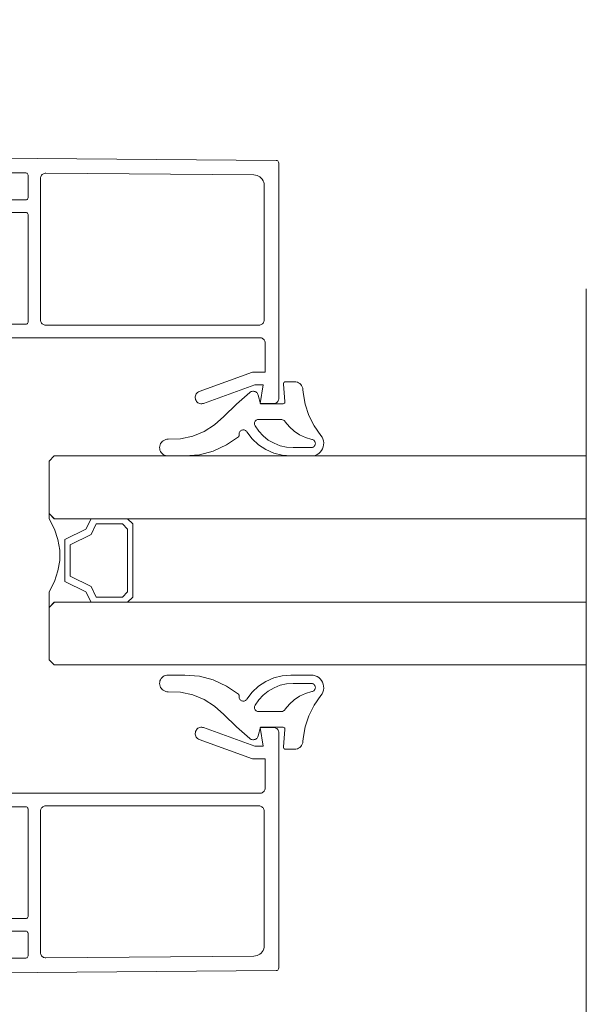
# Paper-space layout 'AD-02 DETAL MONTAŻU DRZWI' of a CAD drawing. Header units: millimetres. Extents: x 0 to 594, y 0 to 550.
# Tile 48 of 99: x 213 to 223, y 209 to 228. Entities that reach past the tile are written whole.
import ezdxf
from ezdxf.xclip import XClip

# ---------------------------------------------------------------- set-up
doc = ezdxf.new("R2010")
doc.units = ezdxf.units.MM
doc.header["$MEASUREMENT"] = 0
doc.header["$XCLIPFRAME"] = 0
doc.linetypes.add('przerywama detal', pattern=[120, 80, -40])
doc.layers.add('A_stolarka_Nr_pióra__1', color=7, linetype='Continuous', lineweight=20)
doc.layers.add('A_stolarka_Nr_pióra__2', color=8, linetype='Continuous', lineweight=13)
doc.layers.add('A_stolarka_Nr_pióra__10', color=7, linetype='Continuous', lineweight=13, true_color=0x4b4b4b)

# ---------------------------------------------------------------- blocks, each defined once
blk = doc.blocks.new('Rysunek_2_2', base_point=(-46914.584, -27095.2))
at = {"layer": 'A_stolarka_Nr_pióra__1', "color": 7, "linetype": 'Continuous', "lineweight": 20, "ltscale": 0.2}
for p, q in [((213.243, 219.952), (213.143, 219.852)), ((213.143, 218.852), (213.143, 219.852)), ((213.243, 219.952), (223.43, 219.952)), ((213.243, 218.752), (213.143, 218.852)), ((213.243, 218.752), (223.43, 218.752)), ((213.243, 217.152), (213.143, 217.052)), ((213.243, 217.152), (223.43, 217.152)), ((213.143, 216.052), (213.143, 217.052)), ((213.243, 215.952), (213.143, 216.052)), ((213.243, 215.952), (223.43, 215.952))]:
    blk.add_line(p, q, dxfattribs=at)
at = {"layer": 'A_stolarka_Nr_pióra__1', "color": 7, "linetype": 'Continuous', "lineweight": 20, "ltscale": 0.2, "flags": 128}
for points in [[(211.343, 222.475), (212.701, 222.475), (212.714, 222.477), (212.725, 222.483), (212.734, 222.491), (212.74, 222.503), (212.742, 222.515), (212.742, 224.575), (212.74, 224.587), (212.734, 224.599), (212.725, 224.607), (212.714, 224.613), (212.701, 224.615), (211.843, 224.615)], [(211.783, 224.855), (212.701, 224.855), (212.714, 224.857), (212.725, 224.863), (212.734, 224.871), (212.74, 224.883), (212.742, 224.895), (212.742, 225.33), (212.74, 225.343), (212.734, 225.354), (212.725, 225.363), (212.714, 225.368), (212.702, 225.37), (212.143, 225.375)], [(212.143, 225.655), (217.493, 225.608), (217.509, 225.606), (217.522, 225.599), (217.533, 225.588), (217.54, 225.574), (217.543, 225.559), (217.543, 221.055), (217.541, 221.039), (217.537, 221.024), (217.532, 221.01), (217.524, 220.997), (217.514, 220.985), (217.502, 220.974), (217.488, 220.966), (217.473, 220.96), (217.458, 220.956), (217.442, 220.955), (217.183, 220.955), (217.243, 221.315), (217.083, 221.315), (216.104, 220.959), (216.085, 220.954), (216.067, 220.952), (216.048, 220.952), (216.029, 220.956), (216.012, 220.963), (215.995, 220.972), (215.981, 220.984), (215.968, 220.998), (215.958, 221.014), (215.95, 221.031), (215.945, 221.049), (215.942, 221.068), (215.944, 221.086), (215.947, 221.105), (215.954, 221.123), (215.963, 221.139), (215.975, 221.153), (215.988, 221.166), (216.004, 221.177), (216.021, 221.184), (217.04, 221.555), (217.282, 221.555), (217.282, 222.115), (217.281, 222.132), (217.277, 222.147), (217.271, 222.162), (217.263, 222.175), (217.252, 222.187), (217.24, 222.197), (217.226, 222.205), (217.211, 222.211), (217.196, 222.215), (217.18, 222.215), (211.783, 222.215)], [(211.343, 222.475), (212.701, 222.475), (212.714, 222.477), (212.725, 222.483), (212.734, 222.491), (212.74, 222.503), (212.742, 222.515), (212.742, 224.575), (212.74, 224.587), (212.734, 224.599), (212.725, 224.607), (212.714, 224.613), (212.701, 224.615), (211.843, 224.615)], [(211.783, 224.855), (212.701, 224.855), (212.714, 224.857), (212.725, 224.863), (212.734, 224.871), (212.74, 224.883), (212.742, 224.895), (212.742, 225.33), (212.74, 225.343), (212.734, 225.354), (212.725, 225.363), (212.714, 225.368), (212.702, 225.37), (212.143, 225.375)], [(212.143, 225.655), (217.493, 225.608), (217.509, 225.606), (217.522, 225.599), (217.533, 225.588), (217.54, 225.574), (217.543, 225.559), (217.543, 221.055), (217.541, 221.039), (217.537, 221.024), (217.532, 221.01), (217.524, 220.997), (217.514, 220.985), (217.502, 220.974), (217.488, 220.966), (217.473, 220.96), (217.458, 220.956), (217.442, 220.955), (217.183, 220.955), (217.243, 221.315), (217.083, 221.315), (216.104, 220.959), (216.085, 220.954), (216.067, 220.952), (216.048, 220.952), (216.029, 220.956), (216.012, 220.963), (215.995, 220.972), (215.981, 220.984), (215.968, 220.998), (215.958, 221.014), (215.95, 221.031), (215.945, 221.049), (215.942, 221.068), (215.944, 221.086), (215.947, 221.105), (215.954, 221.123), (215.963, 221.139), (215.975, 221.153), (215.988, 221.166), (216.004, 221.177), (216.021, 221.184), (217.04, 221.555), (217.282, 221.555), (217.282, 222.115), (217.281, 222.132), (217.277, 222.147), (217.271, 222.162), (217.263, 222.175), (217.252, 222.187), (217.24, 222.197), (217.226, 222.205), (217.211, 222.211), (217.196, 222.215), (217.18, 222.215), (211.783, 222.215)], [(211.343, 213.236), (212.701, 213.236), (212.714, 213.234), (212.725, 213.228), (212.734, 213.22), (212.74, 213.208), (212.742, 213.196), (212.742, 211.136), (212.74, 211.124), (212.734, 211.112), (212.725, 211.103), (212.714, 211.098), (212.701, 211.096), (211.843, 211.096)], [(211.783, 210.856), (212.701, 210.856), (212.714, 210.854), (212.725, 210.848), (212.734, 210.84), (212.74, 210.828), (212.742, 210.816), (212.742, 210.381), (212.74, 210.368), (212.734, 210.357), (212.725, 210.348), (212.714, 210.343), (212.702, 210.341), (212.143, 210.336)], [(212.143, 210.056), (217.493, 210.103), (217.509, 210.105), (217.522, 210.112), (217.533, 210.123), (217.54, 210.137), (217.543, 210.152), (217.543, 214.656), (217.541, 214.672), (217.537, 214.687), (217.532, 214.701), (217.524, 214.714), (217.514, 214.726), (217.502, 214.736), (217.488, 214.745), (217.473, 214.751), (217.458, 214.755), (217.442, 214.756), (217.183, 214.756), (217.243, 214.396), (217.083, 214.396), (216.104, 214.752), (216.085, 214.757), (216.067, 214.759), (216.048, 214.758), (216.029, 214.755), (216.012, 214.748), (215.995, 214.739), (215.981, 214.727), (215.968, 214.713), (215.958, 214.697), (215.95, 214.68), (215.945, 214.662), (215.942, 214.643), (215.944, 214.625), (215.947, 214.606), (215.954, 214.588), (215.963, 214.572), (215.975, 214.558), (215.988, 214.545), (216.004, 214.534), (216.021, 214.527), (217.04, 214.156), (217.282, 214.156), (217.282, 213.596), (217.281, 213.579), (217.277, 213.564), (217.271, 213.549), (217.263, 213.536), (217.252, 213.524), (217.24, 213.514), (217.226, 213.506), (217.211, 213.5), (217.196, 213.496), (217.18, 213.495), (211.783, 213.495)], [(211.343, 213.236), (212.701, 213.236), (212.714, 213.234), (212.725, 213.228), (212.734, 213.22), (212.74, 213.208), (212.742, 213.196), (212.742, 211.136), (212.74, 211.124), (212.734, 211.112), (212.725, 211.103), (212.714, 211.098), (212.701, 211.096), (211.843, 211.096)], [(211.783, 210.856), (212.701, 210.856), (212.714, 210.854), (212.725, 210.848), (212.734, 210.84), (212.74, 210.828), (212.742, 210.816), (212.742, 210.381), (212.74, 210.368), (212.734, 210.357), (212.725, 210.348), (212.714, 210.343), (212.702, 210.341), (212.143, 210.336)], [(212.143, 210.056), (217.493, 210.103), (217.509, 210.105), (217.522, 210.112), (217.533, 210.123), (217.54, 210.137), (217.543, 210.152), (217.543, 214.656), (217.541, 214.672), (217.537, 214.687), (217.532, 214.701), (217.524, 214.714), (217.514, 214.726), (217.502, 214.736), (217.488, 214.745), (217.473, 214.751), (217.458, 214.755), (217.442, 214.756), (217.183, 214.756), (217.243, 214.396), (217.083, 214.396), (216.104, 214.752), (216.085, 214.757), (216.067, 214.759), (216.048, 214.758), (216.029, 214.755), (216.012, 214.748), (215.995, 214.739), (215.981, 214.727), (215.968, 214.713), (215.958, 214.697), (215.95, 214.68), (215.945, 214.662), (215.942, 214.643), (215.944, 214.625), (215.947, 214.606), (215.954, 214.588), (215.963, 214.572), (215.975, 214.558), (215.988, 214.545), (216.004, 214.534), (216.021, 214.527), (217.04, 214.156), (217.282, 214.156), (217.282, 213.596), (217.281, 213.579), (217.277, 213.564), (217.271, 213.549), (217.263, 213.536), (217.252, 213.524), (217.24, 213.514), (217.226, 213.506), (217.211, 213.5), (217.196, 213.496), (217.18, 213.495), (211.783, 213.495)]]:
    blk.add_lwpolyline(points, dxfattribs=at)
for points in [[(212.982, 222.555), (212.982, 225.267), (212.983, 225.283), (212.987, 225.298), (212.992, 225.312), (213.001, 225.326), (213.011, 225.338), (213.023, 225.348), (213.036, 225.356), (213.052, 225.362), (213.067, 225.366), (213.082, 225.367), (217.064, 225.332), (217.095, 225.329), (217.126, 225.322), (217.154, 225.31), (217.181, 225.293), (217.205, 225.273), (217.225, 225.249), (217.241, 225.222), (217.253, 225.194), (217.26, 225.163), (217.263, 225.132), (217.263, 222.555), (217.262, 222.539), (217.258, 222.524), (217.251, 222.51), (217.243, 222.496), (217.233, 222.484), (217.221, 222.474), (217.208, 222.466), (217.194, 222.46), (217.178, 222.456), (217.163, 222.455), (213.082, 222.455), (213.066, 222.456), (213.051, 222.46), (213.036, 222.466), (213.023, 222.474), (213.011, 222.484), (213.001, 222.496), (212.992, 222.51), (212.987, 222.524), (212.983, 222.539)], [(212.982, 222.555), (212.982, 225.267), (212.983, 225.283), (212.987, 225.298), (212.992, 225.312), (213.001, 225.326), (213.011, 225.338), (213.023, 225.348), (213.036, 225.356), (213.052, 225.362), (213.067, 225.366), (213.082, 225.367), (217.064, 225.332), (217.095, 225.329), (217.126, 225.322), (217.154, 225.31), (217.181, 225.293), (217.205, 225.273), (217.225, 225.249), (217.241, 225.222), (217.253, 225.194), (217.26, 225.163), (217.263, 225.132), (217.263, 222.555), (217.262, 222.539), (217.258, 222.524), (217.251, 222.51), (217.243, 222.496), (217.233, 222.484), (217.221, 222.474), (217.208, 222.466), (217.194, 222.46), (217.178, 222.456), (217.163, 222.455), (213.082, 222.455), (213.066, 222.456), (213.051, 222.46), (213.036, 222.466), (213.023, 222.474), (213.011, 222.484), (213.001, 222.496), (212.992, 222.51), (212.987, 222.524), (212.983, 222.539)], [(213.949, 218.752), (213.849, 218.552), (213.449, 218.352), (213.449, 217.552), (213.849, 217.352), (213.949, 217.152), (213.249, 217.152), (213.149, 217.052), (213.149, 217.352), (213.249, 217.552), (213.309, 217.752), (213.349, 217.952), (213.349, 218.152), (213.309, 218.352), (213.249, 218.552), (213.149, 218.752), (213.149, 218.852), (213.249, 218.752)], [(213.949, 218.752), (213.849, 218.552), (213.449, 218.352), (213.449, 217.552), (213.849, 217.352), (213.949, 217.152), (213.249, 217.152), (213.149, 217.052), (213.149, 217.352), (213.249, 217.552), (213.309, 217.752), (213.349, 217.952), (213.349, 218.152), (213.309, 218.352), (213.249, 218.552), (213.149, 218.752), (213.149, 218.852), (213.249, 218.752)], [(214.649, 217.152), (214.749, 217.252), (214.749, 218.652), (214.649, 218.752), (213.949, 218.752), (213.849, 218.552), (213.449, 218.352), (213.449, 217.552), (213.849, 217.352), (213.949, 217.152)], [(214.649, 217.152), (214.749, 217.252), (214.749, 218.652), (214.649, 218.752), (213.949, 218.752), (213.849, 218.552), (213.449, 218.352), (213.449, 217.552), (213.849, 217.352), (213.949, 217.152)], [(214.549, 217.252), (214.649, 217.352), (214.649, 218.552), (214.549, 218.652), (214.049, 218.652), (213.949, 218.452), (213.549, 218.252), (213.549, 217.652), (213.949, 217.452), (214.049, 217.252)], [(214.549, 217.252), (214.649, 217.352), (214.649, 218.552), (214.549, 218.652), (214.049, 218.652), (213.949, 218.452), (213.549, 218.252), (213.549, 217.652), (213.949, 217.452), (214.049, 217.252)], [(212.982, 213.156), (212.982, 210.444), (212.983, 210.428), (212.987, 210.413), (212.992, 210.399), (213.001, 210.385), (213.011, 210.373), (213.023, 210.363), (213.036, 210.354), (213.052, 210.349), (213.067, 210.345), (213.082, 210.344), (217.064, 210.379), (217.095, 210.382), (217.126, 210.389), (217.154, 210.401), (217.181, 210.417), (217.205, 210.438), (217.225, 210.462), (217.241, 210.489), (217.253, 210.517), (217.26, 210.548), (217.263, 210.579), (217.263, 213.156), (217.262, 213.172), (217.258, 213.187), (217.251, 213.201), (217.243, 213.214), (217.233, 213.226), (217.221, 213.237), (217.208, 213.245), (217.194, 213.251), (217.178, 213.255), (217.163, 213.256), (213.082, 213.256), (213.066, 213.255), (213.051, 213.251), (213.036, 213.245), (213.023, 213.237), (213.011, 213.226), (213.001, 213.214), (212.992, 213.201), (212.987, 213.187), (212.983, 213.172)], [(212.982, 213.156), (212.982, 210.444), (212.983, 210.428), (212.987, 210.413), (212.992, 210.399), (213.001, 210.385), (213.011, 210.373), (213.023, 210.363), (213.036, 210.354), (213.052, 210.349), (213.067, 210.345), (213.082, 210.344), (217.064, 210.379), (217.095, 210.382), (217.126, 210.389), (217.154, 210.401), (217.181, 210.417), (217.205, 210.438), (217.225, 210.462), (217.241, 210.489), (217.253, 210.517), (217.26, 210.548), (217.263, 210.579), (217.263, 213.156), (217.262, 213.172), (217.258, 213.187), (217.251, 213.201), (217.243, 213.214), (217.233, 213.226), (217.221, 213.237), (217.208, 213.245), (217.194, 213.251), (217.178, 213.255), (217.163, 213.256), (213.082, 213.256), (213.066, 213.255), (213.051, 213.251), (213.036, 213.245), (213.023, 213.237), (213.011, 213.226), (213.001, 213.214), (212.992, 213.201), (212.987, 213.187), (212.983, 213.172)]]:
    blk.add_lwpolyline(points, close=True, dxfattribs=at)
at = {"layer": 'A_stolarka_Nr_pióra__10', "color": 251, "linetype": 'przerywama detal', "lineweight": 13, "ltscale": 0.2, "true_color": 0x4b4b4b}
blk.add_line((223.43, 247.152), (223.43, 187.152), dxfattribs=at)
at = {"layer": 'A_stolarka_Nr_pióra__2', "color": 8, "linetype": 'Continuous', "lineweight": 13, "ltscale": 0.2, "flags": 128}
for points in [[(217.633, 221.328), (217.661, 220.995), (217.661, 220.983), (217.656, 220.972), (217.649, 220.962), (217.639, 220.956), (217.628, 220.952), (217.192, 220.952), (217.148, 221.118), (217.143, 221.132), (217.136, 221.146), (217.126, 221.158), (217.115, 221.169), (217.103, 221.178), (217.089, 221.185), (217.074, 221.189), (217.059, 221.191), (217.043, 221.191), (217.028, 221.189), (217.013, 221.184), (217, 221.177), (216.987, 221.169), (216.733, 220.944), (216.492, 220.705), (216.314, 220.548), (216.113, 220.423), (215.894, 220.334), (215.663, 220.283), (215.427, 220.272), (215.402, 220.271), (215.377, 220.266), (215.353, 220.257), (215.331, 220.244), (215.311, 220.228), (215.294, 220.209), (215.28, 220.188), (215.27, 220.165), (215.264, 220.14), (215.261, 220.115), (215.263, 220.089), (215.268, 220.065), (215.277, 220.041), (215.291, 220.019), (215.307, 220), (215.326, 219.983), (215.347, 219.97), (215.371, 219.96), (215.396, 219.954), (215.421, 219.952), (215.746, 219.952), (216.022, 219.976), (216.289, 220.047), (216.54, 220.163), (216.768, 220.321), (216.776, 220.33), (216.781, 220.34), (216.782, 220.352), (216.782, 220.372), (216.783, 220.384), (216.787, 220.397), (216.792, 220.409), (216.798, 220.42), (216.807, 220.429), (216.817, 220.438), (216.828, 220.444), (216.84, 220.449), (216.853, 220.451), (216.865, 220.452), (216.878, 220.45), (216.891, 220.447), (216.902, 220.441), (216.913, 220.434), (216.922, 220.425), (216.93, 220.415), (217.031, 220.282), (217.153, 220.168), (217.292, 220.075), (217.445, 220.007), (217.607, 219.966), (217.773, 219.952), (218.163, 219.952), (218.201, 219.955), (218.239, 219.964), (218.275, 219.98), (218.307, 220), (218.336, 220.026), (218.36, 220.056), (218.38, 220.09), (218.393, 220.126), (218.401, 220.164), (218.403, 220.203), (218.398, 220.241), (218.387, 220.278), (218.37, 220.313), (218.348, 220.345), (218.218, 220.529), (218.117, 220.73), (218.048, 220.944), (218.011, 221.166), (218.005, 221.226), (218.001, 221.252), (217.992, 221.277), (217.979, 221.3), (217.963, 221.321), (217.944, 221.338), (217.922, 221.353), (217.898, 221.363), (217.872, 221.37), (217.846, 221.372), (217.672, 221.372), (217.661, 221.37), (217.65, 221.365), (217.641, 221.356), (217.635, 221.346), (217.632, 221.334)], [(217.633, 221.328), (217.661, 220.995), (217.661, 220.983), (217.656, 220.972), (217.649, 220.962), (217.639, 220.956), (217.628, 220.952), (217.192, 220.952), (217.148, 221.118), (217.143, 221.132), (217.136, 221.146), (217.126, 221.158), (217.115, 221.169), (217.103, 221.178), (217.089, 221.185), (217.074, 221.189), (217.059, 221.191), (217.043, 221.191), (217.028, 221.189), (217.013, 221.184), (217, 221.177), (216.987, 221.169), (216.733, 220.944), (216.492, 220.705), (216.314, 220.548), (216.113, 220.423), (215.894, 220.334), (215.663, 220.283), (215.427, 220.272), (215.402, 220.271), (215.377, 220.266), (215.353, 220.257), (215.331, 220.244), (215.311, 220.228), (215.294, 220.209), (215.28, 220.188), (215.27, 220.165), (215.264, 220.14), (215.261, 220.115), (215.263, 220.089), (215.268, 220.065), (215.277, 220.041), (215.291, 220.019), (215.307, 220), (215.326, 219.983), (215.347, 219.97), (215.371, 219.96), (215.396, 219.954), (215.421, 219.952), (215.746, 219.952), (216.022, 219.976), (216.289, 220.047), (216.54, 220.163), (216.768, 220.321), (216.776, 220.33), (216.781, 220.34), (216.782, 220.352), (216.782, 220.372), (216.783, 220.384), (216.787, 220.397), (216.792, 220.409), (216.798, 220.42), (216.807, 220.429), (216.817, 220.438), (216.828, 220.444), (216.84, 220.449), (216.853, 220.451), (216.865, 220.452), (216.878, 220.45), (216.891, 220.447), (216.902, 220.441), (216.913, 220.434), (216.922, 220.425), (216.93, 220.415), (217.031, 220.282), (217.153, 220.168), (217.292, 220.075), (217.445, 220.007), (217.607, 219.966), (217.773, 219.952), (218.163, 219.952), (218.201, 219.955), (218.239, 219.964), (218.275, 219.98), (218.307, 220), (218.336, 220.026), (218.36, 220.056), (218.38, 220.09), (218.393, 220.126), (218.401, 220.164), (218.403, 220.203), (218.398, 220.241), (218.387, 220.278), (218.37, 220.313), (218.348, 220.345), (218.218, 220.529), (218.117, 220.73), (218.048, 220.944), (218.011, 221.166), (218.005, 221.226), (218.001, 221.252), (217.992, 221.277), (217.979, 221.3), (217.963, 221.321), (217.944, 221.338), (217.922, 221.353), (217.898, 221.363), (217.872, 221.37), (217.846, 221.372), (217.672, 221.372), (217.661, 221.37), (217.65, 221.365), (217.641, 221.356), (217.635, 221.346), (217.632, 221.334)], [(218.163, 220.112), (218.175, 220.113), (218.187, 220.116), (218.199, 220.121), (218.209, 220.127), (218.219, 220.135), (218.227, 220.144), (218.234, 220.155), (218.239, 220.166), (218.242, 220.178), (218.243, 220.191), (218.242, 220.203), (218.239, 220.215), (218.235, 220.227), (218.228, 220.237), (218.221, 220.247), (218.212, 220.255), (218.201, 220.262), (218.19, 220.267), (218.178, 220.27), (218.057, 220.304), (217.942, 220.356), (217.837, 220.425), (217.745, 220.509), (217.666, 220.608), (217.656, 220.62), (217.644, 220.631), (217.63, 220.64), (217.616, 220.646), (217.6, 220.651), (217.584, 220.652), (217.157, 220.652), (217.144, 220.651), (217.132, 220.648), (217.12, 220.643), (217.109, 220.636), (217.099, 220.627), (217.091, 220.617), (217.085, 220.606), (217.08, 220.594), (217.077, 220.581), (217.077, 220.569), (217.078, 220.556), (217.082, 220.543), (217.088, 220.532), (217.158, 220.428), (217.244, 220.336), (217.342, 220.258), (217.451, 220.195), (217.568, 220.149), (217.69, 220.121), (217.815, 220.112)], [(218.163, 220.112), (218.175, 220.113), (218.187, 220.116), (218.199, 220.121), (218.209, 220.127), (218.219, 220.135), (218.227, 220.144), (218.234, 220.155), (218.239, 220.166), (218.242, 220.178), (218.243, 220.191), (218.242, 220.203), (218.239, 220.215), (218.235, 220.227), (218.228, 220.237), (218.221, 220.247), (218.212, 220.255), (218.201, 220.262), (218.19, 220.267), (218.178, 220.27), (218.057, 220.304), (217.942, 220.356), (217.837, 220.425), (217.745, 220.509), (217.666, 220.608), (217.656, 220.62), (217.644, 220.631), (217.63, 220.64), (217.616, 220.646), (217.6, 220.651), (217.584, 220.652), (217.157, 220.652), (217.144, 220.651), (217.132, 220.648), (217.12, 220.643), (217.109, 220.636), (217.099, 220.627), (217.091, 220.617), (217.085, 220.606), (217.08, 220.594), (217.077, 220.581), (217.077, 220.569), (217.078, 220.556), (217.082, 220.543), (217.088, 220.532), (217.158, 220.428), (217.244, 220.336), (217.342, 220.258), (217.451, 220.195), (217.568, 220.149), (217.69, 220.121), (217.815, 220.112)], [(217.633, 214.383), (217.661, 214.716), (217.661, 214.728), (217.656, 214.739), (217.649, 214.748), (217.639, 214.755), (217.628, 214.759), (217.192, 214.759), (217.148, 214.593), (217.143, 214.579), (217.136, 214.565), (217.126, 214.553), (217.115, 214.542), (217.103, 214.533), (217.089, 214.526), (217.074, 214.522), (217.059, 214.519), (217.043, 214.519), (217.028, 214.522), (217.013, 214.527), (217, 214.534), (216.987, 214.542), (216.733, 214.767), (216.492, 215.006), (216.314, 215.163), (216.113, 215.288), (215.894, 215.377), (215.663, 215.428), (215.427, 215.439), (215.402, 215.44), (215.377, 215.445), (215.353, 215.454), (215.331, 215.467), (215.311, 215.483), (215.294, 215.502), (215.28, 215.523), (215.27, 215.546), (215.264, 215.571), (215.261, 215.596), (215.263, 215.621), (215.268, 215.646), (215.277, 215.67), (215.291, 215.692), (215.307, 215.711), (215.326, 215.728), (215.347, 215.741), (215.371, 215.751), (215.396, 215.757), (215.421, 215.759), (215.746, 215.759), (216.022, 215.735), (216.289, 215.664), (216.54, 215.548), (216.768, 215.39), (216.776, 215.381), (216.781, 215.371), (216.782, 215.359), (216.782, 215.339), (216.783, 215.326), (216.787, 215.314), (216.792, 215.302), (216.798, 215.291), (216.807, 215.282), (216.817, 215.273), (216.828, 215.267), (216.84, 215.262), (216.853, 215.26), (216.865, 215.259), (216.878, 215.261), (216.891, 215.264), (216.902, 215.27), (216.913, 215.277), (216.922, 215.286), (216.93, 215.296), (217.031, 215.429), (217.153, 215.543), (217.292, 215.636), (217.445, 215.703), (217.607, 215.745), (217.773, 215.759), (218.163, 215.759), (218.201, 215.756), (218.239, 215.746), (218.275, 215.731), (218.307, 215.711), (218.336, 215.685), (218.36, 215.655), (218.38, 215.621), (218.393, 215.585), (218.401, 215.547), (218.403, 215.508), (218.398, 215.47), (218.387, 215.433), (218.37, 215.398), (218.348, 215.366), (218.218, 215.182), (218.117, 214.981), (218.048, 214.767), (218.011, 214.545), (218.005, 214.485), (218.001, 214.459), (217.992, 214.434), (217.979, 214.411), (217.963, 214.39), (217.944, 214.373), (217.922, 214.358), (217.898, 214.348), (217.872, 214.341), (217.846, 214.339), (217.672, 214.339), (217.661, 214.341), (217.65, 214.346), (217.641, 214.355), (217.635, 214.365), (217.632, 214.377)], [(217.633, 214.383), (217.661, 214.716), (217.661, 214.728), (217.656, 214.739), (217.649, 214.748), (217.639, 214.755), (217.628, 214.759), (217.192, 214.759), (217.148, 214.593), (217.143, 214.579), (217.136, 214.565), (217.126, 214.553), (217.115, 214.542), (217.103, 214.533), (217.089, 214.526), (217.074, 214.522), (217.059, 214.519), (217.043, 214.519), (217.028, 214.522), (217.013, 214.527), (217, 214.534), (216.987, 214.542), (216.733, 214.767), (216.492, 215.006), (216.314, 215.163), (216.113, 215.288), (215.894, 215.377), (215.663, 215.428), (215.427, 215.439), (215.402, 215.44), (215.377, 215.445), (215.353, 215.454), (215.331, 215.467), (215.311, 215.483), (215.294, 215.502), (215.28, 215.523), (215.27, 215.546), (215.264, 215.571), (215.261, 215.596), (215.263, 215.621), (215.268, 215.646), (215.277, 215.67), (215.291, 215.692), (215.307, 215.711), (215.326, 215.728), (215.347, 215.741), (215.371, 215.751), (215.396, 215.757), (215.421, 215.759), (215.746, 215.759), (216.022, 215.735), (216.289, 215.664), (216.54, 215.548), (216.768, 215.39), (216.776, 215.381), (216.781, 215.371), (216.782, 215.359), (216.782, 215.339), (216.783, 215.326), (216.787, 215.314), (216.792, 215.302), (216.798, 215.291), (216.807, 215.282), (216.817, 215.273), (216.828, 215.267), (216.84, 215.262), (216.853, 215.26), (216.865, 215.259), (216.878, 215.261), (216.891, 215.264), (216.902, 215.27), (216.913, 215.277), (216.922, 215.286), (216.93, 215.296), (217.031, 215.429), (217.153, 215.543), (217.292, 215.636), (217.445, 215.703), (217.607, 215.745), (217.773, 215.759), (218.163, 215.759), (218.201, 215.756), (218.239, 215.746), (218.275, 215.731), (218.307, 215.711), (218.336, 215.685), (218.36, 215.655), (218.38, 215.621), (218.393, 215.585), (218.401, 215.547), (218.403, 215.508), (218.398, 215.47), (218.387, 215.433), (218.37, 215.398), (218.348, 215.366), (218.218, 215.182), (218.117, 214.981), (218.048, 214.767), (218.011, 214.545), (218.005, 214.485), (218.001, 214.459), (217.992, 214.434), (217.979, 214.411), (217.963, 214.39), (217.944, 214.373), (217.922, 214.358), (217.898, 214.348), (217.872, 214.341), (217.846, 214.339), (217.672, 214.339), (217.661, 214.341), (217.65, 214.346), (217.641, 214.355), (217.635, 214.365), (217.632, 214.377)], [(218.163, 215.599), (218.175, 215.598), (218.187, 215.595), (218.199, 215.59), (218.209, 215.584), (218.219, 215.576), (218.227, 215.567), (218.234, 215.556), (218.239, 215.545), (218.242, 215.533), (218.243, 215.52), (218.242, 215.508), (218.239, 215.496), (218.235, 215.484), (218.228, 215.473), (218.221, 215.464), (218.212, 215.456), (218.201, 215.449), (218.19, 215.444), (218.178, 215.441), (218.057, 215.407), (217.942, 215.355), (217.837, 215.286), (217.745, 215.201), (217.666, 215.103), (217.656, 215.091), (217.644, 215.08), (217.63, 215.071), (217.616, 215.064), (217.6, 215.06), (217.584, 215.059), (217.157, 215.059), (217.144, 215.06), (217.132, 215.063), (217.12, 215.068), (217.109, 215.075), (217.099, 215.084), (217.091, 215.094), (217.085, 215.105), (217.08, 215.117), (217.077, 215.13), (217.077, 215.142), (217.078, 215.155), (217.082, 215.168), (217.088, 215.179), (217.158, 215.283), (217.244, 215.375), (217.342, 215.453), (217.451, 215.516), (217.568, 215.562), (217.69, 215.59), (217.815, 215.599)], [(218.163, 215.599), (218.175, 215.598), (218.187, 215.595), (218.199, 215.59), (218.209, 215.584), (218.219, 215.576), (218.227, 215.567), (218.234, 215.556), (218.239, 215.545), (218.242, 215.533), (218.243, 215.52), (218.242, 215.508), (218.239, 215.496), (218.235, 215.484), (218.228, 215.473), (218.221, 215.464), (218.212, 215.456), (218.201, 215.449), (218.19, 215.444), (218.178, 215.441), (218.057, 215.407), (217.942, 215.355), (217.837, 215.286), (217.745, 215.201), (217.666, 215.103), (217.656, 215.091), (217.644, 215.08), (217.63, 215.071), (217.616, 215.064), (217.6, 215.06), (217.584, 215.059), (217.157, 215.059), (217.144, 215.06), (217.132, 215.063), (217.12, 215.068), (217.109, 215.075), (217.099, 215.084), (217.091, 215.094), (217.085, 215.105), (217.08, 215.117), (217.077, 215.13), (217.077, 215.142), (217.078, 215.155), (217.082, 215.168), (217.088, 215.179), (217.158, 215.283), (217.244, 215.375), (217.342, 215.453), (217.451, 215.516), (217.568, 215.562), (217.69, 215.59), (217.815, 215.599)]]:
    blk.add_lwpolyline(points, close=True, dxfattribs=at)

psp = doc.layouts.new('AD-02 DETAL MONTAŻU DRZWI')

# ---------------------------------------------------------------- block references
at = {"color": 37, "linetype": 'Continuous', "lineweight": 5, "true_color": 0x656532}
ref = psp.add_blockref('Rysunek_2_2', (-46914.584, -27095.2), dxfattribs=at)
XClip(ref).set_block_clipping_path([(33.2101829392, 4.9001792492), (292.97782874, 254.0652997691)])

doc.saveas('drawing.dxf')
